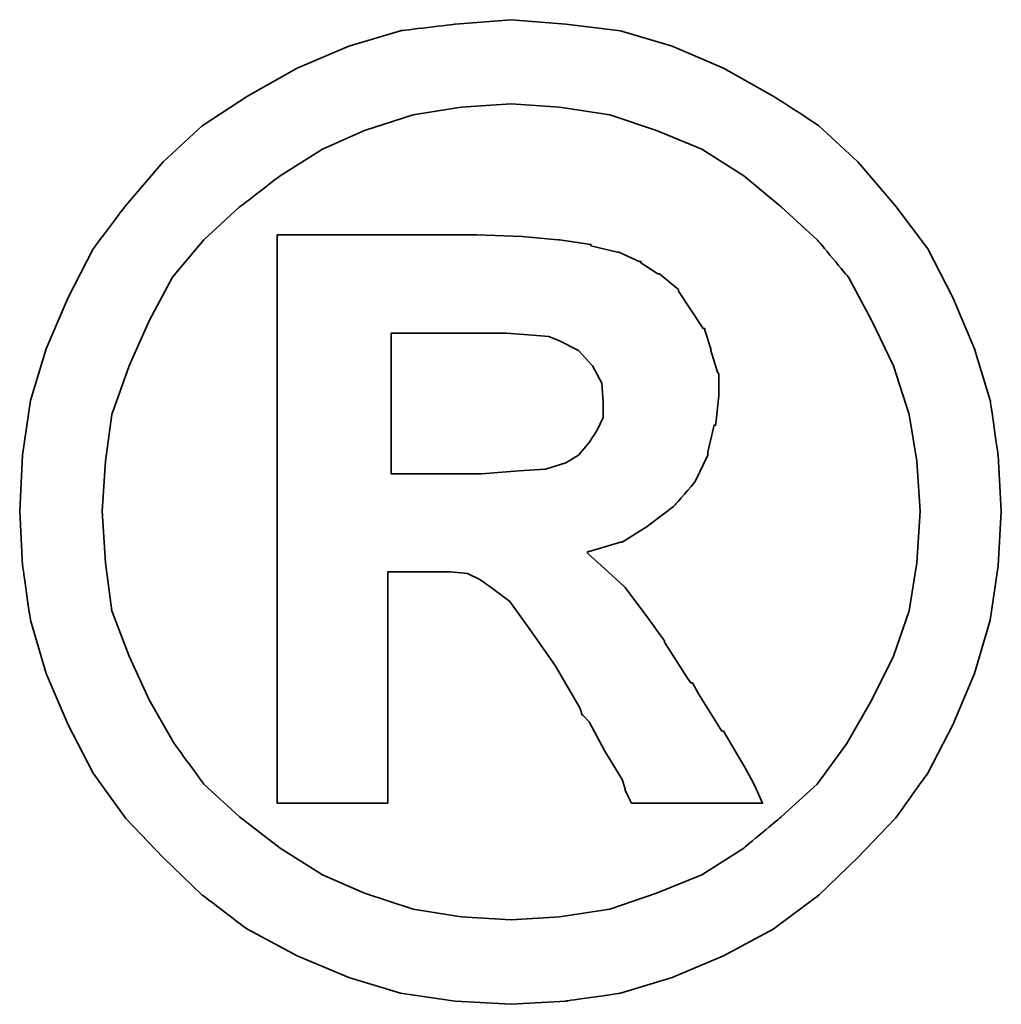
# Model space of a CAD drawing. Extents: x 64 to 344, y 92 to 268.
# Tile 46 of 48: x 287 to 288, y 188 to 189. Entities that reach past the tile are written whole.
import ezdxf

# ---------------------------------------------------------------- set-up
doc = ezdxf.new("R2010")
doc.units = 0
doc.header["$MEASUREMENT"] = 0
doc.layers.add('DIM', color=4, linetype='CONTINUOUS')
doc.layers.add('layer 1', color=7, linetype='CONTINUOUS')

# ---------------------------------------------------------------- blocks, each defined once
blk = doc.blocks.new('TBI MOTION logo(完整正式版)')
at = {"layer": 'layer 1', "color": 22, "lineweight": 35}
for points, knots in [([(81.20634, 4.98624), (81.20634, 4.98624), (81.18649, 5.32862), (81.18649, 5.32862), (81.18649, 5.32862), (81.18649, 5.32862), (81.13886, 5.66206), (81.13886, 5.66206), (81.13886, 5.66206), (81.13886, 5.66206), (81.04359, 5.97764), (81.04359, 5.97764), (81.04359, 5.97764), (81.04359, 5.97764), (80.91061, 6.29124), (80.91061, 6.29124), (80.91061, 6.29124), (80.91061, 6.29124), (80.75778, 6.58697), (80.75778, 6.58697), (80.75778, 6.58697), (80.75778, 6.58697), (80.5593, 6.85294), (80.5593, 6.85294), (80.5593, 6.85294), (80.5593, 6.85294), (80.33105, 7.1189), (80.33105, 7.1189), (80.33105, 7.1189), (80.33105, 7.1189), (80.09287, 7.33921), (80.09287, 7.33921), (80.09287, 7.33921), (80.09287, 7.33921), (79.815, 7.51982), (79.815, 7.51982), (79.815, 7.51982), (79.815, 7.51982), (79.51133, 7.69051), (79.51133, 7.69051), (79.51133, 7.69051), (79.51133, 7.69051), (79.19773, 7.8235), (79.19773, 7.8235), (79.19773, 7.8235), (79.19773, 7.8235), (78.88215, 7.91877), (78.88215, 7.91877), (78.88215, 7.91877), (78.88215, 7.91877), (78.54871, 7.95846), (78.54871, 7.95846), (78.54871, 7.95846), (78.54871, 7.95846), (78.21526, 7.98625), (78.21526, 7.98625), (78.21526, 7.98625), (78.21526, 7.98625), (77.87388, 7.95846), (77.87388, 7.95846), (77.87388, 7.95846), (77.87388, 7.95846), (77.54044, 7.91877), (77.54044, 7.91877), (77.54044, 7.91877), (77.54044, 7.91877), (77.22485, 7.8235), (77.22485, 7.8235), (77.22485, 7.8235), (77.22485, 7.8235), (76.91027, 7.69051), (76.91027, 7.69051), (76.91027, 7.69051), (76.91027, 7.69051), (76.6056, 7.51982), (76.6056, 7.51982), (76.6056, 7.51982), (76.6056, 7.51982), (76.32972, 7.33921), (76.32972, 7.33921), (76.32972, 7.33921), (76.32972, 7.33921), (76.09154, 7.1189), (76.09154, 7.1189), (76.09154, 7.1189), (76.09154, 7.1189), (75.86329, 6.85294), (75.86329, 6.85294), (75.86329, 6.85294), (75.86329, 6.85294), (75.66382, 6.58697), (75.66382, 6.58697), (75.66382, 6.58697), (75.66382, 6.58697), (75.51099, 6.29124), (75.51099, 6.29124), (75.51099, 6.29124), (75.51099, 6.29124), (75.37702, 5.97764), (75.37702, 5.97764), (75.37702, 5.97764), (75.37702, 5.97764), (75.28175, 5.66206), (75.28175, 5.66206), (75.28175, 5.66206), (75.28175, 5.66206), (75.23411, 5.32862), (75.23411, 5.32862), (75.23411, 5.32862), (75.23411, 5.32862), (75.21625, 4.98624), (75.21625, 4.98624), (75.21625, 4.98624), (75.21625, 4.98624), (75.23411, 4.6528), (75.23411, 4.6528), (75.23411, 4.6528), (75.23411, 4.6528), (75.28175, 4.32035), (75.28175, 4.32035), (75.28175, 4.32035), (75.28175, 4.32035), (75.37702, 3.99583), (75.37702, 3.99583), (75.37702, 3.99583), (75.37702, 3.99583), (75.51099, 3.68224), (75.51099, 3.68224), (75.51099, 3.68224), (75.51099, 3.68224), (75.66382, 3.38749), (75.66382, 3.38749), (75.66382, 3.38749), (75.66382, 3.38749), (75.86329, 3.10963), (75.86329, 3.10963), (75.86329, 3.10963), (75.86329, 3.10963), (76.09154, 2.87145), (76.09154, 2.87145), (76.09154, 2.87145), (76.09154, 2.87145), (76.32972, 2.6432), (76.32972, 2.6432), (76.32972, 2.6432), (76.32972, 2.6432), (76.6056, 2.43381), (76.6056, 2.43381), (76.6056, 2.43381), (76.6056, 2.43381), (76.91027, 2.27205), (76.91027, 2.27205), (76.91027, 2.27205), (76.91027, 2.27205), (77.22485, 2.13906), (77.22485, 2.13906), (77.22485, 2.13906), (77.22485, 2.13906), (77.54044, 2.0438), (77.54044, 2.0438), (77.54044, 2.0438), (77.54044, 2.0438), (77.87388, 1.99616), (77.87388, 1.99616), (77.87388, 1.99616), (77.87388, 1.99616), (78.21526, 1.97631), (78.21526, 1.97631), (78.21526, 1.97631), (78.21526, 1.97631), (78.54871, 1.99616), (78.54871, 1.99616), (78.54871, 1.99616), (78.54871, 1.99616), (78.88215, 2.0438), (78.88215, 2.0438), (78.88215, 2.0438), (78.88215, 2.0438), (79.19773, 2.13906), (79.19773, 2.13906), (79.19773, 2.13906), (79.19773, 2.13906), (79.51133, 2.27205), (79.51133, 2.27205), (79.51133, 2.27205), (79.51133, 2.27205), (79.815, 2.43381), (79.815, 2.43381), (79.815, 2.43381), (79.815, 2.43381), (80.09287, 2.6432), (80.09287, 2.6432), (80.09287, 2.6432), (80.09287, 2.6432), (80.33105, 2.87145), (80.33105, 2.87145), (80.33105, 2.87145), (80.33105, 2.87145), (80.5593, 3.10963), (80.5593, 3.10963), (80.5593, 3.10963), (80.5593, 3.10963), (80.75778, 3.38749), (80.75778, 3.38749), (80.75778, 3.38749), (80.75778, 3.38749), (80.91061, 3.68224), (80.91061, 3.68224), (80.91061, 3.68224), (80.91061, 3.68224), (81.04359, 3.99583), (81.04359, 3.99583), (81.04359, 3.99583), (81.04359, 3.99583), (81.13886, 4.32035), (81.13886, 4.32035), (81.13886, 4.32035), (81.13886, 4.32035), (81.18649, 4.6528), (81.18649, 4.6528), (81.18649, 4.6528), (81.18649, 4.6528), (81.20634, 4.98624), (81.20634, 4.98624)], [0, 0, 0, 0, 0.0178571, 0.0178571, 0.0178571, 0.0178572, 0.0357143, 0.0357143, 0.0357143, 0.0357143, 0.0535714, 0.0535714, 0.0535714, 0.0535714, 0.0714286, 0.0714286, 0.0714286, 0.0714286, 0.0892857, 0.0892857, 0.0892857, 0.0892857, 0.1071429, 0.1071429, 0.1071429, 0.1071429, 0.125, 0.125, 0.125, 0.125, 0.1428571, 0.1428571, 0.1428571, 0.1428572, 0.1607143, 0.1607143, 0.1607143, 0.1607143, 0.1785714, 0.1785714, 0.1785714, 0.1785714, 0.1964286, 0.1964286, 0.1964286, 0.1964286, 0.2142857, 0.2142857, 0.2142857, 0.2142857, 0.2321429, 0.2321429, 0.2321429, 0.2321429, 0.25, 0.25, 0.25, 0.25, 0.2678571, 0.2678571, 0.2678571, 0.2678572, 0.2857143, 0.2857143, 0.2857143, 0.2857143, 0.3035714, 0.3035714, 0.3035714, 0.3035714, 0.3214286, 0.3214286, 0.3214286, 0.3214286, 0.3392857, 0.3392857, 0.3392857, 0.3392857, 0.3571429, 0.3571429, 0.3571429, 0.3571429, 0.375, 0.375, 0.375, 0.375, 0.3928571, 0.3928571, 0.3928571, 0.3928572, 0.4107143, 0.4107143, 0.4107143, 0.4107143, 0.4285714, 0.4285714, 0.4285714, 0.4285714, 0.4464286, 0.4464286, 0.4464286, 0.4464286, 0.4642857, 0.4642857, 0.4642857, 0.4642857, 0.4821429, 0.4821429, 0.4821429, 0.4821429, 0.5, 0.5, 0.5, 0.5, 0.5178571, 0.5178571, 0.5178571, 0.5178572, 0.5357143, 0.5357143, 0.5357143, 0.5357143, 0.5535714, 0.5535714, 0.5535714, 0.5535714, 0.5714286, 0.5714286, 0.5714286, 0.5714286, 0.5892857, 0.5892857, 0.5892857, 0.5892857, 0.6071429, 0.6071429, 0.6071429, 0.6071429, 0.625, 0.625, 0.625, 0.625, 0.6428571, 0.6428571, 0.6428571, 0.6428572, 0.6607143, 0.6607143, 0.6607143, 0.6607143, 0.6785714, 0.6785714, 0.6785714, 0.6785714, 0.6964286, 0.6964286, 0.6964286, 0.6964286, 0.7142857, 0.7142857, 0.7142857, 0.7142857, 0.7321429, 0.7321429, 0.7321429, 0.7321429, 0.75, 0.75, 0.75, 0.75, 0.7678571, 0.7678571, 0.7678571, 0.7678572, 0.7857143, 0.7857143, 0.7857143, 0.7857143, 0.8035714, 0.8035714, 0.8035714, 0.8035714, 0.8214286, 0.8214286, 0.8214286, 0.8214286, 0.8392857, 0.8392857, 0.8392857, 0.8392857, 0.8571429, 0.8571429, 0.8571429, 0.8571429, 0.875, 0.875, 0.875, 0.875, 0.8928571, 0.8928571, 0.8928571, 0.8928572, 0.9107143, 0.9107143, 0.9107143, 0.9107143, 0.9285714, 0.9285714, 0.9285714, 0.9285714, 0.9464286, 0.9464286, 0.9464286, 0.9464286, 0.9642857, 0.9642857, 0.9642857, 0.9642857, 0.9821429, 0.9821429, 0.9821429, 0.9821429, 1, 1, 1, 1]), ([(80.71014, 4.98624), (80.71014, 4.98624), (80.69129, 5.29091), (80.69129, 5.29091), (80.69129, 5.29091), (80.69129, 5.29091), (80.64464, 5.57672), (80.64464, 5.57672), (80.64464, 5.57672), (80.64464, 5.57672), (80.54937, 5.87245), (80.54937, 5.87245), (80.54937, 5.87245), (80.54937, 5.87245), (80.41639, 6.14833), (80.41639, 6.14833), (80.41639, 6.14833), (80.41639, 6.14833), (80.27349, 6.41429), (80.27349, 6.41429), (80.27349, 6.41429), (80.27349, 6.41429), (80.08295, 6.64255), (80.08295, 6.64255), (80.08295, 6.64255), (80.08295, 6.64255), (79.86264, 6.84301), (79.86264, 6.84301), (79.86264, 6.84301), (79.86264, 6.84301), (79.63439, 7.03355), (79.63439, 7.03355), (79.63439, 7.03355), (79.63439, 7.03355), (79.37835, 7.1963), (79.37835, 7.1963), (79.37835, 7.1963), (79.37835, 7.1963), (79.10246, 7.30944), (79.10246, 7.30944), (79.10246, 7.30944), (79.10246, 7.30944), (78.81665, 7.40471), (78.81665, 7.40471), (78.81665, 7.40471), (78.81665, 7.40471), (78.511, 7.45234), (78.511, 7.45234), (78.511, 7.45234), (78.511, 7.45234), (78.21526, 7.47219), (78.21526, 7.47219), (78.21526, 7.47219), (78.21526, 7.47219), (77.9106, 7.45234), (77.9106, 7.45234), (77.9106, 7.45234), (77.9106, 7.45234), (77.61685, 7.40471), (77.61685, 7.40471), (77.61685, 7.40471), (77.61685, 7.40471), (77.32012, 7.30944), (77.32012, 7.30944), (77.32012, 7.30944), (77.32012, 7.30944), (77.06309, 7.1963), (77.06309, 7.1963), (77.06309, 7.1963), (77.06309, 7.1963), (76.80606, 7.03355), (76.80606, 7.03355), (76.80606, 7.03355), (76.80606, 7.03355), (76.55797, 6.84301), (76.55797, 6.84301), (76.55797, 6.84301), (76.55797, 6.84301), (76.34063, 6.64255), (76.34063, 6.64255), (76.34063, 6.64255), (76.34063, 6.64255), (76.1491, 6.41429), (76.1491, 6.41429), (76.1491, 6.41429), (76.1491, 6.41429), (76.0062, 6.14833), (76.0062, 6.14833), (76.0062, 6.14833), (76.0062, 6.14833), (75.88314, 5.87245), (75.88314, 5.87245), (75.88314, 5.87245), (75.88314, 5.87245), (75.77794, 5.57672), (75.77794, 5.57672), (75.77794, 5.57672), (75.77794, 5.57672), (75.73924, 5.29091), (75.73924, 5.29091), (75.73924, 5.29091), (75.73924, 5.29091), (75.72039, 4.98624), (75.72039, 4.98624), (75.72039, 4.98624), (75.72039, 4.98624), (75.73924, 4.67165), (75.73924, 4.67165), (75.73924, 4.67165), (75.73924, 4.67165), (75.77794, 4.37791), (75.77794, 4.37791), (75.77794, 4.37791), (75.77794, 4.37791), (75.88314, 4.10102), (75.88314, 4.10102), (75.88314, 4.10102), (75.88314, 4.10102), (76.0062, 3.83407), (76.0062, 3.83407), (76.0062, 3.83407), (76.0062, 3.83407), (76.15902, 3.56811), (76.15902, 3.56811), (76.15902, 3.56811), (76.15902, 3.56811), (76.34063, 3.32001), (76.34063, 3.32001), (76.34063, 3.32001), (76.34063, 3.32001), (76.55797, 3.11955), (76.55797, 3.11955), (76.55797, 3.11955), (76.55797, 3.11955), (76.80606, 2.92901), (76.80606, 2.92901), (76.80606, 2.92901), (76.80606, 2.92901), (77.06309, 2.76725), (77.06309, 2.76725), (77.06309, 2.76725), (77.06309, 2.76725), (77.32012, 2.65412), (77.32012, 2.65412), (77.32012, 2.65412), (77.32012, 2.65412), (77.61685, 2.55786), (77.61685, 2.55786), (77.61685, 2.55786), (77.61685, 2.55786), (77.9106, 2.51022), (77.9106, 2.51022), (77.9106, 2.51022), (77.9106, 2.51022), (78.21526, 2.49137), (78.21526, 2.49137), (78.21526, 2.49137), (78.21526, 2.49137), (78.511, 2.51022), (78.511, 2.51022), (78.511, 2.51022), (78.511, 2.51022), (78.81665, 2.55786), (78.81665, 2.55786), (78.81665, 2.55786), (78.81665, 2.55786), (79.10246, 2.65412), (79.10246, 2.65412), (79.10246, 2.65412), (79.10246, 2.65412), (79.37835, 2.76725), (79.37835, 2.76725), (79.37835, 2.76725), (79.37835, 2.76725), (79.63439, 2.92901), (79.63439, 2.92901), (79.63439, 2.92901), (79.63439, 2.92901), (79.86264, 3.11955), (79.86264, 3.11955), (79.86264, 3.11955), (79.86264, 3.11955), (80.08295, 3.32001), (80.08295, 3.32001), (80.08295, 3.32001), (80.08295, 3.32001), (80.26356, 3.56811), (80.26356, 3.56811), (80.26356, 3.56811), (80.26356, 3.56811), (80.41639, 3.83407), (80.41639, 3.83407), (80.41639, 3.83407), (80.41639, 3.83407), (80.54937, 4.10102), (80.54937, 4.10102), (80.54937, 4.10102), (80.54937, 4.10102), (80.64464, 4.37791), (80.64464, 4.37791), (80.64464, 4.37791), (80.64464, 4.37791), (80.69129, 4.67165), (80.69129, 4.67165), (80.69129, 4.67165), (80.69129, 4.67165), (80.71014, 4.98624), (80.71014, 4.98624)], [0, 0, 0, 0, 0.0192308, 0.0192308, 0.0192308, 0.0192308, 0.0384615, 0.0384615, 0.0384615, 0.0384615, 0.0576923, 0.0576923, 0.0576923, 0.0576923, 0.0769231, 0.0769231, 0.0769231, 0.0769231, 0.0961538, 0.0961538, 0.0961538, 0.0961539, 0.1153846, 0.1153846, 0.1153846, 0.1153846, 0.1346154, 0.1346154, 0.1346154, 0.1346154, 0.1538462, 0.1538462, 0.1538462, 0.1538462, 0.1730769, 0.1730769, 0.1730769, 0.1730769, 0.1923077, 0.1923077, 0.1923077, 0.1923077, 0.2115385, 0.2115385, 0.2115385, 0.2115385, 0.2307692, 0.2307692, 0.2307692, 0.2307692, 0.25, 0.25, 0.25, 0.25, 0.2692308, 0.2692308, 0.2692308, 0.2692308, 0.2884615, 0.2884615, 0.2884615, 0.2884615, 0.3076923, 0.3076923, 0.3076923, 0.3076923, 0.3269231, 0.3269231, 0.3269231, 0.3269231, 0.3461538, 0.3461538, 0.3461538, 0.3461539, 0.3653846, 0.3653846, 0.3653846, 0.3653846, 0.3846154, 0.3846154, 0.3846154, 0.3846154, 0.4038462, 0.4038462, 0.4038462, 0.4038462, 0.4230769, 0.4230769, 0.4230769, 0.4230769, 0.4423077, 0.4423077, 0.4423077, 0.4423077, 0.4615385, 0.4615385, 0.4615385, 0.4615385, 0.4807692, 0.4807692, 0.4807692, 0.4807692, 0.5, 0.5, 0.5, 0.5, 0.5192308, 0.5192308, 0.5192308, 0.5192308, 0.5384615, 0.5384615, 0.5384615, 0.5384615, 0.5576923, 0.5576923, 0.5576923, 0.5576923, 0.5769231, 0.5769231, 0.5769231, 0.5769231, 0.5961538, 0.5961538, 0.5961538, 0.5961539, 0.6153846, 0.6153846, 0.6153846, 0.6153846, 0.6346154, 0.6346154, 0.6346154, 0.6346154, 0.6538462, 0.6538462, 0.6538462, 0.6538462, 0.6730769, 0.6730769, 0.6730769, 0.6730769, 0.6923077, 0.6923077, 0.6923077, 0.6923077, 0.7115385, 0.7115385, 0.7115385, 0.7115385, 0.7307692, 0.7307692, 0.7307692, 0.7307692, 0.75, 0.75, 0.75, 0.75, 0.7692308, 0.7692308, 0.7692308, 0.7692308, 0.7884615, 0.7884615, 0.7884615, 0.7884615, 0.8076923, 0.8076923, 0.8076923, 0.8076923, 0.8269231, 0.8269231, 0.8269231, 0.8269231, 0.8461538, 0.8461538, 0.8461538, 0.8461539, 0.8653846, 0.8653846, 0.8653846, 0.8653846, 0.8846154, 0.8846154, 0.8846154, 0.8846154, 0.9038462, 0.9038462, 0.9038462, 0.9038462, 0.9230769, 0.9230769, 0.9230769, 0.9230769, 0.9423077, 0.9423077, 0.9423077, 0.9423077, 0.9615385, 0.9615385, 0.9615385, 0.9615385, 0.9807692, 0.9807692, 0.9807692, 0.9807692, 1, 1, 1, 1]), ([(76.78721, 3.2823), (76.78721, 3.2823), (76.78721, 3.32001), (76.78721, 3.32001), (76.78721, 3.32001), (76.78721, 3.32001), (76.78721, 3.42422), (76.78721, 3.42422), (76.78721, 3.42422), (76.78721, 3.42422), (76.78721, 3.59689), (76.78721, 3.59689), (76.78721, 3.59689), (76.78721, 3.59689), (76.78721, 3.80529), (76.78721, 3.80529), (76.78721, 3.80529), (76.78721, 3.80529), (76.78721, 4.0524), (76.78721, 4.0524), (76.78721, 4.0524), (76.78721, 4.0524), (76.78721, 4.32035), (76.78721, 4.32035), (76.78721, 4.32035), (76.78721, 4.32035), (76.78721, 4.92868), (76.78721, 4.92868), (76.78721, 4.92868), (76.78721, 4.92868), (76.78721, 5.53801), (76.78721, 5.53801), (76.78721, 5.53801), (76.78721, 5.53801), (76.78721, 5.82482), (76.78721, 5.82482), (76.78721, 5.82482), (76.78721, 5.82482), (76.78721, 6.07291), (76.78721, 6.07291), (76.78721, 6.07291), (76.78721, 6.07291), (76.78721, 6.30017), (76.78721, 6.30017), (76.78721, 6.30017), (76.78721, 6.30017), (76.78721, 6.45399), (76.78721, 6.45399), (76.78721, 6.45399), (76.78721, 6.45399), (76.78721, 6.5572), (76.78721, 6.5572), (76.78721, 6.5572), (76.78721, 6.5572), (76.78721, 6.59689), (76.78721, 6.59689), (76.78721, 6.59689), (76.78721, 6.59689), (76.78721, 6.67232), (76.78721, 6.67232), (76.78721, 6.67232), (76.78721, 6.67232), (76.8537, 6.67232), (76.8537, 6.67232), (76.8537, 6.67232), (76.8537, 6.67232), (76.87355, 6.67232), (76.87355, 6.67232), (76.87355, 6.67232), (76.87355, 6.67232), (76.91027, 6.67232), (76.91027, 6.67232), (76.91027, 6.67232), (76.91027, 6.67232), (77.04424, 6.67232), (77.04424, 6.67232), (77.04424, 6.67232), (77.04424, 6.67232), (77.22485, 6.67232), (77.22485, 6.67232), (77.22485, 6.67232), (77.22485, 6.67232), (77.43524, 6.67232), (77.43524, 6.67232), (77.43524, 6.67232), (77.43524, 6.67232), (77.65357, 6.67232), (77.65357, 6.67232), (77.65357, 6.67232), (77.65357, 6.67232), (77.82625, 6.67232), (77.82625, 6.67232), (77.82625, 6.67232), (77.82625, 6.67232), (77.94037, 6.67232), (77.94037, 6.67232), (77.94037, 6.67232), (77.94037, 6.67232), (77.97709, 6.67232), (77.97709, 6.67232), (77.97709, 6.67232), (77.97709, 6.67232), (77.99694, 6.67232), (77.99694, 6.67232), (77.99694, 6.67232), (77.99694, 6.67232), (78.00686, 6.67232), (78.00686, 6.67232), (78.00686, 6.67232), (78.00686, 6.67232), (78.28275, 6.6624), (78.28275, 6.6624), (78.28275, 6.6624), (78.28275, 6.6624), (78.50107, 6.64255), (78.50107, 6.64255), (78.50107, 6.64255), (78.50107, 6.64255), (78.511, 6.64255), (78.511, 6.64255), (78.511, 6.64255), (78.511, 6.64255), (78.70154, 6.61476), (78.70154, 6.61476), (78.70154, 6.61476), (78.70154, 6.61476), (78.70154, 6.60483), (78.70154, 6.60483), (78.70154, 6.60483), (78.70154, 6.60483), (78.86429, 6.56713), (78.86429, 6.56713), (78.86429, 6.56713), (78.86429, 6.56713), (78.87223, 6.56713), (78.87223, 6.56713), (78.87223, 6.56713), (78.87223, 6.56713), (78.99727, 6.51056), (78.99727, 6.51056), (78.99727, 6.51056), (78.99727, 6.51056), (79.00719, 6.51056), (79.00719, 6.51056), (79.00719, 6.51056), (79.00719, 6.51056), (79.00719, 6.50162), (79.00719, 6.50162), (79.00719, 6.50162), (79.00719, 6.50162), (79.1104, 6.43415), (79.1104, 6.43415), (79.1104, 6.43415), (79.1104, 6.43415), (79.12132, 6.43415), (79.12132, 6.43415), (79.12132, 6.43415), (79.12132, 6.43415), (79.22552, 6.34781), (79.22552, 6.34781), (79.22552, 6.34781), (79.22552, 6.34781), (79.23544, 6.33888), (79.23544, 6.33888), (79.23544, 6.33888), (79.23544, 6.33888), (79.23544, 6.32895), (79.23544, 6.32895), (79.23544, 6.32895), (79.23544, 6.32895), (79.31087, 6.21483), (79.31087, 6.21483), (79.31087, 6.21483), (79.31087, 6.21483), (79.38629, 6.1007), (79.38629, 6.1007), (79.38629, 6.1007), (79.38629, 6.1007), (79.3972, 6.1007), (79.3972, 6.1007), (79.3972, 6.1007), (79.3972, 6.1007), (79.3972, 6.09078), (79.3972, 6.09078), (79.3972, 6.09078), (79.3972, 6.09078), (79.43392, 5.97764), (79.43392, 5.97764), (79.43392, 5.97764), (79.43392, 5.97764), (79.43392, 5.96772), (79.43392, 5.96772), (79.43392, 5.96772), (79.43392, 5.96772), (79.47362, 5.83474), (79.47362, 5.83474), (79.47362, 5.83474), (79.47362, 5.83474), (79.48156, 5.82482), (79.48156, 5.82482), (79.48156, 5.82482), (79.48156, 5.82482), (79.48156, 5.69977), (79.48156, 5.69977), (79.48156, 5.69977), (79.48156, 5.69977), (79.48156, 5.69183), (79.48156, 5.69183), (79.48156, 5.69183), (79.48156, 5.69183), (79.4637, 5.51915), (79.4637, 5.51915), (79.4637, 5.51915), (79.4637, 5.51915), (79.4637, 5.51122), (79.4637, 5.51122), (79.4637, 5.51122), (79.4637, 5.51122), (79.45377, 5.51122), (79.45377, 5.51122), (79.45377, 5.51122), (79.45377, 5.51122), (79.41507, 5.34847), (79.41507, 5.34847), (79.41507, 5.34847), (79.41507, 5.34847), (79.41507, 5.33854), (79.41507, 5.33854), (79.41507, 5.33854), (79.41507, 5.33854), (79.41507, 5.32862), (79.41507, 5.32862), (79.41507, 5.32862), (79.41507, 5.32862), (79.33865, 5.16785), (79.33865, 5.16785), (79.33865, 5.16785), (79.33865, 5.16785), (79.33071, 5.15693), (79.33071, 5.15693), (79.33071, 5.15693), (79.33071, 5.15693), (79.2156, 5.02495), (79.2156, 5.02495), (79.2156, 5.02495), (79.2156, 5.02495), (79.20567, 5.01502), (79.20567, 5.01502), (79.20567, 5.01502), (79.20567, 5.01502), (79.05483, 4.89991), (79.05483, 4.89991), (79.05483, 4.89991), (79.05483, 4.89991), (79.04491, 4.89197), (79.04491, 4.89197), (79.04491, 4.89197), (79.04491, 4.89197), (78.89208, 4.7967), (78.89208, 4.7967), (78.89208, 4.7967), (78.89208, 4.7967), (78.88215, 4.7967), (78.88215, 4.7967), (78.88215, 4.7967), (78.88215, 4.7967), (78.69161, 4.73913), (78.69161, 4.73913), (78.69161, 4.73913), (78.69161, 4.73913), (78.68169, 4.73913), (78.68169, 4.73913), (78.68169, 4.73913), (78.68169, 4.73913), (78.68169, 4.72921), (78.68169, 4.72921), (78.68169, 4.72921), (78.68169, 4.72921), (78.78688, 4.63394), (78.78688, 4.63394), (78.78688, 4.63394), (78.78688, 4.63394), (78.902, 4.52875), (78.902, 4.52875), (78.902, 4.52875), (78.902, 4.52875), (78.91093, 4.52081), (78.91093, 4.52081), (78.91093, 4.52081), (78.91093, 4.52081), (79.02506, 4.36798), (79.02506, 4.36798), (79.02506, 4.36798), (79.02506, 4.36798), (79.1501, 4.1953), (79.1501, 4.1953), (79.1501, 4.1953), (79.1501, 4.1953), (79.1501, 4.18736), (79.1501, 4.18736), (79.1501, 4.18736), (79.1501, 4.18736), (79.29201, 3.96705), (79.29201, 3.96705), (79.29201, 3.96705), (79.29201, 3.96705), (79.31087, 3.93828), (79.31087, 3.93828), (79.31087, 3.93828), (79.31087, 3.93828), (79.32079, 3.93828), (79.32079, 3.93828), (79.32079, 3.93828), (79.32079, 3.93828), (79.3585, 3.87178), (79.3585, 3.87178), (79.3585, 3.87178), (79.3585, 3.87178), (79.50141, 3.64353), (79.50141, 3.64353), (79.50141, 3.64353), (79.50141, 3.64353), (79.51133, 3.64353), (79.51133, 3.64353), (79.51133, 3.64353), (79.51133, 3.64353), (79.64431, 3.41528), (79.64431, 3.41528), (79.64431, 3.41528), (79.64431, 3.41528), (79.68202, 3.3478), (79.68202, 3.3478), (79.68202, 3.3478), (79.68202, 3.3478), (79.70187, 3.31009), (79.70187, 3.31009), (79.70187, 3.31009), (79.70187, 3.31009), (79.7495, 3.2049), (79.7495, 3.2049), (79.7495, 3.2049), (79.7495, 3.2049), (79.64431, 3.2049), (79.64431, 3.2049), (79.64431, 3.2049), (79.64431, 3.2049), (79.62546, 3.2049), (79.62546, 3.2049), (79.62546, 3.2049), (79.62546, 3.2049), (79.53912, 3.2049), (79.53912, 3.2049), (79.53912, 3.2049), (79.53912, 3.2049), (79.31087, 3.2049), (79.31087, 3.2049), (79.31087, 3.2049), (79.31087, 3.2049), (79.08262, 3.2049), (79.08262, 3.2049), (79.08262, 3.2049), (79.08262, 3.2049), (79.00719, 3.2049), (79.00719, 3.2049), (79.00719, 3.2049), (79.00719, 3.2049), (78.98735, 3.2049), (78.98735, 3.2049), (78.98735, 3.2049), (78.98735, 3.2049), (78.94964, 3.2049), (78.94964, 3.2049), (78.94964, 3.2049), (78.94964, 3.2049), (78.92979, 3.24459), (78.92979, 3.24459), (78.92979, 3.24459), (78.92979, 3.24459), (78.91093, 3.2823), (78.91093, 3.2823), (78.91093, 3.2823), (78.91093, 3.2823), (78.91093, 3.29223), (78.91093, 3.29223), (78.91093, 3.29223), (78.91093, 3.29223), (78.89208, 3.3478), (78.89208, 3.3478), (78.89208, 3.3478), (78.89208, 3.3478), (78.78688, 3.52048), (78.78688, 3.52048), (78.78688, 3.52048), (78.78688, 3.52048), (78.69161, 3.7001), (78.69161, 3.7001), (78.69161, 3.7001), (78.69161, 3.7001), (78.6539, 3.7388), (78.6539, 3.7388), (78.6539, 3.7388), (78.6539, 3.7388), (78.64398, 3.74873), (78.64398, 3.74873), (78.64398, 3.74873), (78.64398, 3.74873), (78.64398, 3.75766), (78.64398, 3.75766), (78.64398, 3.75766), (78.64398, 3.75766), (78.63405, 3.78644), (78.63405, 3.78644), (78.63405, 3.78644), (78.63405, 3.78644), (78.48321, 4.04347), (78.48321, 4.04347), (78.48321, 4.04347), (78.48321, 4.04347), (78.33038, 4.2618), (78.33038, 4.2618), (78.33038, 4.2618), (78.33038, 4.2618), (78.20732, 4.43447), (78.20732, 4.43447), (78.20732, 4.43447), (78.20732, 4.43447), (78.09221, 4.52081), (78.09221, 4.52081), (78.09221, 4.52081), (78.09221, 4.52081), (78.02472, 4.56845), (78.02472, 4.56845), (78.02472, 4.56845), (78.02472, 4.56845), (77.9493, 4.60616), (77.9493, 4.60616), (77.9493, 4.60616), (77.9493, 4.60616), (77.8451, 4.61608), (77.8451, 4.61608), (77.8451, 4.61608), (77.8451, 4.61608), (77.71113, 4.61608), (77.71113, 4.61608), (77.71113, 4.61608), (77.71113, 4.61608), (77.69128, 4.61608), (77.69128, 4.61608), (77.69128, 4.61608), (77.69128, 4.61608), (77.67342, 4.61608), (77.67342, 4.61608), (77.67342, 4.61608), (77.67342, 4.61608), (77.5583, 4.61608), (77.5583, 4.61608), (77.5583, 4.61608), (77.5583, 4.61608), (77.46303, 4.61608), (77.46303, 4.61608), (77.46303, 4.61608), (77.46303, 4.61608), (77.46303, 4.54761), (77.46303, 4.54761), (77.46303, 4.54761), (77.46303, 4.54761), (77.46303, 4.47318), (77.46303, 4.47318), (77.46303, 4.47318), (77.46303, 4.47318), (77.46303, 4.24294), (77.46303, 4.24294), (77.46303, 4.24294), (77.46303, 4.24294), (77.46303, 3.99583), (77.46303, 3.99583), (77.46303, 3.99583), (77.46303, 3.99583), (77.46303, 3.72888), (77.46303, 3.72888), (77.46303, 3.72888), (77.46303, 3.72888), (77.46303, 3.51055), (77.46303, 3.51055), (77.46303, 3.51055), (77.46303, 3.51055), (77.46303, 3.42422), (77.46303, 3.42422), (77.46303, 3.42422), (77.46303, 3.42422), (77.46303, 3.35773), (77.46303, 3.35773), (77.46303, 3.35773), (77.46303, 3.35773), (77.46303, 3.30017), (77.46303, 3.30017), (77.46303, 3.30017), (77.46303, 3.30017), (77.46303, 3.2823), (77.46303, 3.2823), (77.46303, 3.2823), (77.46303, 3.2823), (77.46303, 3.2049), (77.46303, 3.2049), (77.46303, 3.2049), (77.46303, 3.2049), (77.39753, 3.2049), (77.39753, 3.2049), (77.39753, 3.2049), (77.39753, 3.2049), (77.37768, 3.2049), (77.37768, 3.2049), (77.37768, 3.2049), (77.37768, 3.2049), (77.32012, 3.2049), (77.32012, 3.2049), (77.32012, 3.2049), (77.32012, 3.2049), (77.12165, 3.2049), (77.12165, 3.2049), (77.12165, 3.2049), (77.12165, 3.2049), (76.94897, 3.2049), (76.94897, 3.2049), (76.94897, 3.2049), (76.94897, 3.2049), (76.8924, 3.2049), (76.8924, 3.2049), (76.8924, 3.2049), (76.8924, 3.2049), (76.8537, 3.2049), (76.8537, 3.2049), (76.8537, 3.2049), (76.8537, 3.2049), (76.78721, 3.2049), (76.78721, 3.2049), (76.78721, 3.2049), (76.78721, 3.2049), (76.78721, 3.2823), (76.78721, 3.2823)], [0, 0, 0, 0, 0.0074074, 0.0074074, 0.0074074, 0.0074074, 0.0148148, 0.0148148, 0.0148148, 0.0148148, 0.0222222, 0.0222222, 0.0222222, 0.0222222, 0.0296296, 0.0296296, 0.0296296, 0.0296296, 0.037037, 0.037037, 0.037037, 0.037037, 0.0444444, 0.0444444, 0.0444444, 0.0444445, 0.0518519, 0.0518519, 0.0518519, 0.0518519, 0.0592593, 0.0592593, 0.0592593, 0.0592593, 0.0666667, 0.0666667, 0.0666667, 0.0666667, 0.0740741, 0.0740741, 0.0740741, 0.0740741, 0.0814815, 0.0814815, 0.0814815, 0.0814815, 0.0888889, 0.0888889, 0.0888889, 0.0888889, 0.0962963, 0.0962963, 0.0962963, 0.0962963, 0.1037037, 0.1037037, 0.1037037, 0.1037037, 0.1111111, 0.1111111, 0.1111111, 0.1111111, 0.1185185, 0.1185185, 0.1185185, 0.1185185, 0.1259259, 0.1259259, 0.1259259, 0.1259259, 0.1333333, 0.1333333, 0.1333333, 0.1333333, 0.1407407, 0.1407407, 0.1407407, 0.1407408, 0.1481481, 0.1481481, 0.1481481, 0.1481482, 0.1555556, 0.1555556, 0.1555556, 0.1555556, 0.162963, 0.162963, 0.162963, 0.162963, 0.1703704, 0.1703704, 0.1703704, 0.1703704, 0.1777778, 0.1777778, 0.1777778, 0.1777778, 0.1851852, 0.1851852, 0.1851852, 0.1851852, 0.1925926, 0.1925926, 0.1925926, 0.1925926, 0.2, 0.2, 0.2, 0.2, 0.2074074, 0.2074074, 0.2074074, 0.2074074, 0.2148148, 0.2148148, 0.2148148, 0.2148148, 0.2222222, 0.2222222, 0.2222222, 0.2222222, 0.2296296, 0.2296296, 0.2296296, 0.2296296, 0.237037, 0.237037, 0.237037, 0.237037, 0.2444444, 0.2444444, 0.2444444, 0.2444445, 0.2518519, 0.2518519, 0.2518519, 0.2518519, 0.2592593, 0.2592593, 0.2592593, 0.2592593, 0.2666667, 0.2666667, 0.2666667, 0.2666667, 0.2740741, 0.2740741, 0.2740741, 0.2740741, 0.2814815, 0.2814815, 0.2814815, 0.2814815, 0.2888889, 0.2888889, 0.2888889, 0.2888889, 0.2962963, 0.2962963, 0.2962963, 0.2962963, 0.3037037, 0.3037037, 0.3037037, 0.3037037, 0.3111111, 0.3111111, 0.3111111, 0.3111111, 0.3185185, 0.3185185, 0.3185185, 0.3185185, 0.3259259, 0.3259259, 0.3259259, 0.3259259, 0.3333333, 0.3333333, 0.3333333, 0.3333333, 0.3407407, 0.3407407, 0.3407407, 0.3407408, 0.3481481, 0.3481481, 0.3481481, 0.3481482, 0.3555556, 0.3555556, 0.3555556, 0.3555556, 0.362963, 0.362963, 0.362963, 0.362963, 0.3703704, 0.3703704, 0.3703704, 0.3703704, 0.3777778, 0.3777778, 0.3777778, 0.3777778, 0.3851852, 0.3851852, 0.3851852, 0.3851852, 0.3925926, 0.3925926, 0.3925926, 0.3925926, 0.4, 0.4, 0.4, 0.4, 0.4074074, 0.4074074, 0.4074074, 0.4074074, 0.4148148, 0.4148148, 0.4148148, 0.4148148, 0.4222222, 0.4222222, 0.4222222, 0.4222222, 0.4296296, 0.4296296, 0.4296296, 0.4296296, 0.437037, 0.437037, 0.437037, 0.437037, 0.4444444, 0.4444444, 0.4444444, 0.4444445, 0.4518519, 0.4518519, 0.4518519, 0.4518519, 0.4592593, 0.4592593, 0.4592593, 0.4592593, 0.4666667, 0.4666667, 0.4666667, 0.4666667, 0.4740741, 0.4740741, 0.4740741, 0.4740741, 0.4814815, 0.4814815, 0.4814815, 0.4814815, 0.4888889, 0.4888889, 0.4888889, 0.4888889, 0.4962963, 0.4962963, 0.4962963, 0.4962963, 0.5037037, 0.5037037, 0.5037037, 0.5037037, 0.5111111, 0.5111111, 0.5111111, 0.5111111, 0.5185185, 0.5185185, 0.5185185, 0.5185185, 0.5259259, 0.5259259, 0.5259259, 0.5259259, 0.5333333, 0.5333333, 0.5333333, 0.5333333, 0.5407407, 0.5407407, 0.5407407, 0.5407408, 0.5481481, 0.5481481, 0.5481481, 0.5481482, 0.5555556, 0.5555556, 0.5555556, 0.5555556, 0.562963, 0.562963, 0.562963, 0.562963, 0.5703704, 0.5703704, 0.5703704, 0.5703704, 0.5777778, 0.5777778, 0.5777778, 0.5777778, 0.5851852, 0.5851852, 0.5851852, 0.5851852, 0.5925926, 0.5925926, 0.5925926, 0.5925926, 0.6, 0.6, 0.6, 0.6, 0.6074074, 0.6074074, 0.6074074, 0.6074074, 0.6148148, 0.6148148, 0.6148148, 0.6148148, 0.6222222, 0.6222222, 0.6222222, 0.6222222, 0.6296296, 0.6296296, 0.6296296, 0.6296296, 0.637037, 0.637037, 0.637037, 0.637037, 0.6444444, 0.6444444, 0.6444444, 0.6444445, 0.6518519, 0.6518519, 0.6518519, 0.6518519, 0.6592593, 0.6592593, 0.6592593, 0.6592593, 0.6666667, 0.6666667, 0.6666667, 0.6666667, 0.6740741, 0.6740741, 0.6740741, 0.6740741, 0.6814815, 0.6814815, 0.6814815, 0.6814815, 0.6888889, 0.6888889, 0.6888889, 0.6888889, 0.6962963, 0.6962963, 0.6962963, 0.6962963, 0.7037037, 0.7037037, 0.7037037, 0.7037037, 0.7111111, 0.7111111, 0.7111111, 0.7111111, 0.7185185, 0.7185185, 0.7185185, 0.7185185, 0.7259259, 0.7259259, 0.7259259, 0.7259259, 0.7333333, 0.7333333, 0.7333333, 0.7333333, 0.7407407, 0.7407407, 0.7407407, 0.7407408, 0.7481481, 0.7481481, 0.7481481, 0.7481482, 0.7555556, 0.7555556, 0.7555556, 0.7555556, 0.762963, 0.762963, 0.762963, 0.762963, 0.7703704, 0.7703704, 0.7703704, 0.7703704, 0.7777778, 0.7777778, 0.7777778, 0.7777778, 0.7851852, 0.7851852, 0.7851852, 0.7851852, 0.7925926, 0.7925926, 0.7925926, 0.7925926, 0.8, 0.8, 0.8, 0.8, 0.8074074, 0.8074074, 0.8074074, 0.8074074, 0.8148148, 0.8148148, 0.8148148, 0.8148148, 0.8222222, 0.8222222, 0.8222222, 0.8222222, 0.8296296, 0.8296296, 0.8296296, 0.8296296, 0.837037, 0.837037, 0.837037, 0.837037, 0.8444444, 0.8444444, 0.8444444, 0.8444445, 0.8518519, 0.8518519, 0.8518519, 0.8518519, 0.8592593, 0.8592593, 0.8592593, 0.8592593, 0.8666667, 0.8666667, 0.8666667, 0.8666667, 0.8740741, 0.8740741, 0.8740741, 0.8740741, 0.8814815, 0.8814815, 0.8814815, 0.8814815, 0.8888889, 0.8888889, 0.8888889, 0.8888889, 0.8962963, 0.8962963, 0.8962963, 0.8962963, 0.9037037, 0.9037037, 0.9037037, 0.9037037, 0.9111111, 0.9111111, 0.9111111, 0.9111111, 0.9185185, 0.9185185, 0.9185185, 0.9185185, 0.9259259, 0.9259259, 0.9259259, 0.9259259, 0.9333333, 0.9333333, 0.9333333, 0.9333333, 0.9407407, 0.9407407, 0.9407407, 0.9407408, 0.9481481, 0.9481481, 0.9481481, 0.9481482, 0.9555556, 0.9555556, 0.9555556, 0.9555556, 0.962963, 0.962963, 0.962963, 0.962963, 0.9703704, 0.9703704, 0.9703704, 0.9703704, 0.9777778, 0.9777778, 0.9777778, 0.9777778, 0.9851852, 0.9851852, 0.9851852, 0.9851852, 0.9925926, 0.9925926, 0.9925926, 0.9925926, 1, 1, 1, 1]), ([(77.48288, 6.07291), (77.48288, 6.07291), (77.48288, 5.99551), (77.48288, 5.99551), (77.48288, 5.99551), (77.48288, 5.99551), (77.48288, 5.82482), (77.48288, 5.82482), (77.48288, 5.82482), (77.48288, 5.82482), (77.48288, 5.63328), (77.48288, 5.63328), (77.48288, 5.63328), (77.48288, 5.63328), (77.48288, 5.46358), (77.48288, 5.46358), (77.48288, 5.46358), (77.48288, 5.46358), (77.48288, 5.29091), (77.48288, 5.29091), (77.48288, 5.29091), (77.48288, 5.29091), (77.48288, 5.21449), (77.48288, 5.21449), (77.48288, 5.21449), (77.48288, 5.21449), (77.50074, 5.21449), (77.50074, 5.21449), (77.50074, 5.21449), (77.50074, 5.21449), (77.71113, 5.21449), (77.71113, 5.21449), (77.71113, 5.21449), (77.71113, 5.21449), (77.94037, 5.21449), (77.94037, 5.21449), (77.94037, 5.21449), (77.94037, 5.21449), (78.01579, 5.21449), (78.01579, 5.21449), (78.01579, 5.21449), (78.01579, 5.21449), (78.03465, 5.21449), (78.03465, 5.21449), (78.03465, 5.21449), (78.03465, 5.21449), (78.2629, 5.23335), (78.2629, 5.23335), (78.2629, 5.23335), (78.2629, 5.23335), (78.42565, 5.24327), (78.42565, 5.24327), (78.42565, 5.24327), (78.42565, 5.24327), (78.54871, 5.28098), (78.54871, 5.28098), (78.54871, 5.28098), (78.54871, 5.28098), (78.62611, 5.32862), (78.62611, 5.32862), (78.62611, 5.32862), (78.62611, 5.32862), (78.69161, 5.40503), (78.69161, 5.40503), (78.69161, 5.40503), (78.69161, 5.40503), (78.73925, 5.48145), (78.73925, 5.48145), (78.73925, 5.48145), (78.73925, 5.48145), (78.77696, 5.55885), (78.77696, 5.55885), (78.77696, 5.55885), (78.77696, 5.55885), (78.77696, 5.65214), (78.77696, 5.65214), (78.77696, 5.65214), (78.77696, 5.65214), (78.76902, 5.76726), (78.76902, 5.76726), (78.76902, 5.76726), (78.76902, 5.76726), (78.71146, 5.87245), (78.71146, 5.87245), (78.71146, 5.87245), (78.71146, 5.87245), (78.62611, 5.96772), (78.62611, 5.96772), (78.62611, 5.96772), (78.62611, 5.96772), (78.511, 6.02528), (78.511, 6.02528), (78.511, 6.02528), (78.511, 6.02528), (78.44451, 6.05306), (78.44451, 6.05306), (78.44451, 6.05306), (78.44451, 6.05306), (78.32046, 6.06299), (78.32046, 6.06299), (78.32046, 6.06299), (78.32046, 6.06299), (78.18748, 6.07291), (78.18748, 6.07291), (78.18748, 6.07291), (78.18748, 6.07291), (77.99694, 6.07291), (77.99694, 6.07291), (77.99694, 6.07291), (77.99694, 6.07291), (77.97709, 6.07291), (77.97709, 6.07291), (77.97709, 6.07291), (77.97709, 6.07291), (77.90167, 6.07291), (77.90167, 6.07291), (77.90167, 6.07291), (77.90167, 6.07291), (77.69128, 6.07291), (77.69128, 6.07291), (77.69128, 6.07291), (77.69128, 6.07291), (77.50074, 6.07291), (77.50074, 6.07291), (77.50074, 6.07291), (77.50074, 6.07291), (77.48288, 6.07291), (77.48288, 6.07291)], [0, 0, 0, 0, 0.03125, 0.03125, 0.03125, 0.03125, 0.0625, 0.0625, 0.0625, 0.0625, 0.09375, 0.09375, 0.09375, 0.09375, 0.125, 0.125, 0.125, 0.125, 0.15625, 0.15625, 0.15625, 0.15625, 0.1875, 0.1875, 0.1875, 0.1875, 0.21875, 0.21875, 0.21875, 0.21875, 0.25, 0.25, 0.25, 0.25, 0.28125, 0.28125, 0.28125, 0.28125, 0.3125, 0.3125, 0.3125, 0.3125, 0.34375, 0.34375, 0.34375, 0.34375, 0.375, 0.375, 0.375, 0.375, 0.40625, 0.40625, 0.40625, 0.40625, 0.4375, 0.4375, 0.4375, 0.4375, 0.46875, 0.46875, 0.46875, 0.46875, 0.5, 0.5, 0.5, 0.5, 0.53125, 0.53125, 0.53125, 0.53125, 0.5625, 0.5625, 0.5625, 0.5625, 0.59375, 0.59375, 0.59375, 0.59375, 0.625, 0.625, 0.625, 0.625, 0.65625, 0.65625, 0.65625, 0.65625, 0.6875, 0.6875, 0.6875, 0.6875, 0.71875, 0.71875, 0.71875, 0.71875, 0.75, 0.75, 0.75, 0.75, 0.78125, 0.78125, 0.78125, 0.78125, 0.8125, 0.8125, 0.8125, 0.8125, 0.84375, 0.84375, 0.84375, 0.84375, 0.875, 0.875, 0.875, 0.875, 0.90625, 0.90625, 0.90625, 0.90625, 0.9375, 0.9375, 0.9375, 0.9375, 0.96875, 0.96875, 0.96875, 0.96875, 1, 1, 1, 1])]:
    blk.add_open_spline(points, degree=3, knots=knots, dxfattribs=at)

msp = doc.modelspace()

# ---------------------------------------------------------------- block references
at = {"layer": 'DIM', "color": 0, "xscale": 0.1702727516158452, "yscale": 0.1702727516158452, "zscale": 0.1702727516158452}
msp.add_blockref('TBI MOTION logo(完整正式版)', (274.1808, 187.6419), dxfattribs=at)

doc.saveas('drawing.dxf')
